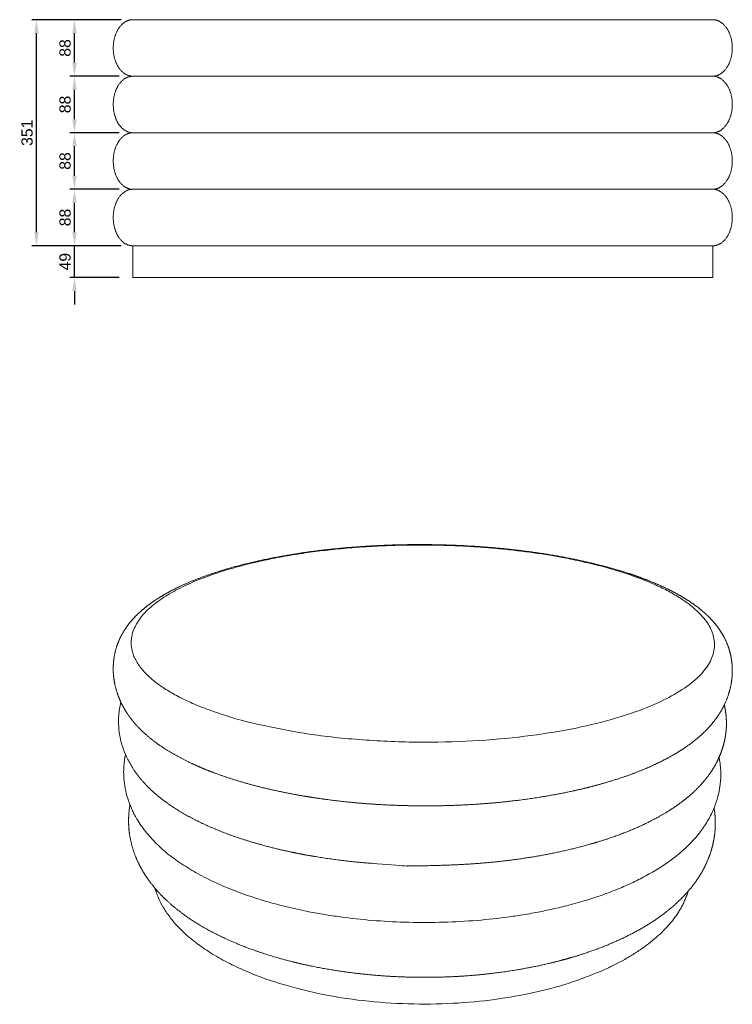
# Model space of a CAD drawing. Header units: millimetres. Extents: x -7394 to -4888, y -8099 to -6345.
# Tile 1 of 2: x -7394 to -6288, y -8009 to -6481. Entities that reach past the tile are written whole.
import ezdxf

# ---------------------------------------------------------------- set-up
doc = ezdxf.new("R2010")
doc.units = ezdxf.units.MM
doc.header["$MEASUREMENT"] = 0
doc.layers.add('Layer 01', color=252, linetype='Continuous', lineweight=0, true_color=0x696969)
doc.layers.add('Make2D$visible$lines', color=7, linetype='Continuous', lineweight=18, true_color=0x000000)
doc.styles.add('Arial', font='txt')
doc.dimstyles.new('Millimeter Small', dxfattribs={"dimscale": 7, "dimtxt": 2.5, "dimasz": 3, "dimexe": 1, "dimexo": 3, "dimgap": 0.8, "dimtad": 1, "dimtoh": 1, "dimdec": 0, "dimzin": 1, "dimdsep": 46, "dimtxsty": 'Arial', "dimcen": 2.5, "dimadec": 1, "dimazin": 0, "dimtfac": 1, "dimtdec": 4, "dimtix": 1, "dimtmove": 1, "dimatfit": 3, "dimfxl": 0, "dimtolj": 1, "dimtzin": 1, "dimarcsym": 0})

# ---------------------------------------------------------------- blocks, each defined once
blk = doc.blocks.new('*D8')
at = {"layer": 'Defpoints', "color": 0}
for p in [(-7368.2, -6481), (-7215.7, -6481), (-7215.7, -6831.9)]:
    blk.add_point(p, dxfattribs=at)
at = {"layer": 'Layer 01', "color": 0, "lineweight": -2}
for p, q in [((-7236.7, -6481), (-7375.2, -6481)), ((-7368.2, -6810.9), (-7368.2, -6502)), ((-7236.7, -6831.9), (-7375.2, -6831.9))]:
    blk.add_line(p, q, dxfattribs=at)
at = {"layer": 'Layer 01', "color": 0}
for points in [[(-7364.7, -6502), (-7371.7, -6502), (-7368.2, -6481)], [(-7371.7, -6810.9), (-7364.7, -6810.9), (-7368.2, -6831.9)]]:
    blk.add_solid(points, dxfattribs=at)
at = {"layer": 'Layer 01', "color": 0, "insert": (-7382.8, -6656.5), "char_height": 17.5, "attachment_point": 5, "rotation": 90, "style": 'Arial'}
blk.add_mtext('\\A1;351', dxfattribs=at)
blk = doc.blocks.new('*D9')
at = {"layer": 'Defpoints', "color": 0}
for p in [(-7309.2, -6481), (-7218.7, -6481), (-7218.7, -6568.7)]:
    blk.add_point(p, dxfattribs=at)
at = {"layer": 'Layer 01', "color": 0, "lineweight": -2}
for p, q in [((-7239.7, -6481), (-7316.2, -6481)), ((-7309.2, -6547.7), (-7309.2, -6502)), ((-7239.7, -6568.7), (-7316.2, -6568.7))]:
    blk.add_line(p, q, dxfattribs=at)
at = {"layer": 'Layer 01', "color": 0}
for points in [[(-7305.7, -6502), (-7312.7, -6502), (-7309.2, -6481)], [(-7312.7, -6547.7), (-7305.7, -6547.7), (-7309.2, -6568.7)]]:
    blk.add_solid(points, dxfattribs=at)
at = {"layer": 'Layer 01', "color": 0, "insert": (-7323.7, -6524.9), "char_height": 17.5, "attachment_point": 5, "rotation": 90, "style": 'Arial'}
blk.add_mtext('\\A1;88', dxfattribs=at)
blk = doc.blocks.new('*D10')
at = {"layer": 'Defpoints', "color": 0}
for p in [(-7309.2, -6568.7), (-7218.7, -6568.7), (-7218.7, -6656.5)]:
    blk.add_point(p, dxfattribs=at)
at = {"layer": 'Layer 01', "color": 0, "lineweight": -2}
for p, q in [((-7239.7, -6568.7), (-7316.2, -6568.7)), ((-7309.2, -6635.5), (-7309.2, -6589.7)), ((-7239.7, -6656.5), (-7316.2, -6656.5))]:
    blk.add_line(p, q, dxfattribs=at)
at = {"layer": 'Layer 01', "color": 0}
for points in [[(-7305.7, -6589.7), (-7312.7, -6589.7), (-7309.2, -6568.7)], [(-7312.7, -6635.5), (-7305.7, -6635.5), (-7309.2, -6656.5)]]:
    blk.add_solid(points, dxfattribs=at)
at = {"layer": 'Layer 01', "color": 0, "insert": (-7323.7, -6612.6), "char_height": 17.5, "attachment_point": 5, "rotation": 90, "style": 'Arial'}
blk.add_mtext('\\A1;88', dxfattribs=at)
blk = doc.blocks.new('*D11')
at = {"layer": 'Defpoints', "color": 0}
for p in [(-7309.2, -6656.5), (-7218.7, -6656.5), (-7218.7, -6744.2)]:
    blk.add_point(p, dxfattribs=at)
at = {"layer": 'Layer 01', "color": 0, "lineweight": -2}
for p, q in [((-7239.7, -6656.5), (-7316.2, -6656.5)), ((-7309.2, -6723.2), (-7309.2, -6677.5)), ((-7239.7, -6744.2), (-7316.2, -6744.2))]:
    blk.add_line(p, q, dxfattribs=at)
at = {"layer": 'Layer 01', "color": 0}
for points in [[(-7305.7, -6677.5), (-7312.7, -6677.5), (-7309.2, -6656.5)], [(-7312.7, -6723.2), (-7305.7, -6723.2), (-7309.2, -6744.2)]]:
    blk.add_solid(points, dxfattribs=at)
at = {"layer": 'Layer 01', "color": 0, "insert": (-7323.7, -6700.3), "char_height": 17.5, "attachment_point": 5, "rotation": 90, "style": 'Arial'}
blk.add_mtext('\\A1;88', dxfattribs=at)
blk = doc.blocks.new('*D12')
at = {"layer": 'Defpoints', "color": 0}
for p in [(-7309.2, -6744.2), (-7218.7, -6744.2), (-7218.7, -6831.9)]:
    blk.add_point(p, dxfattribs=at)
at = {"layer": 'Layer 01', "color": 0, "lineweight": -2}
for p, q in [((-7239.7, -6744.2), (-7316.2, -6744.2)), ((-7309.2, -6810.9), (-7309.2, -6765.2)), ((-7239.7, -6831.9), (-7316.2, -6831.9))]:
    blk.add_line(p, q, dxfattribs=at)
at = {"layer": 'Layer 01', "color": 0}
for points in [[(-7305.7, -6765.2), (-7312.7, -6765.2), (-7309.2, -6744.2)], [(-7312.7, -6810.9), (-7305.7, -6810.9), (-7309.2, -6831.9)]]:
    blk.add_solid(points, dxfattribs=at)
at = {"layer": 'Layer 01', "color": 0, "insert": (-7323.7, -6788), "char_height": 17.5, "attachment_point": 5, "rotation": 90, "style": 'Arial'}
blk.add_mtext('\\A1;88', dxfattribs=at)
blk = doc.blocks.new('*D13')
at = {"layer": 'Defpoints', "color": 0}
for p in [(-7309.2, -6831.9), (-7218.1, -6831.9), (-7218.7, -6881.2)]:
    blk.add_point(p, dxfattribs=at)
at = {"layer": 'Layer 01', "color": 0, "lineweight": -2}
for p, q in [((-7309.2, -6810.9), (-7309.2, -6789.9)), ((-7239.1, -6831.9), (-7316.2, -6831.9)), ((-7309.2, -6881.2), (-7309.2, -6831.9)), ((-7239.7, -6881.2), (-7316.2, -6881.2)), ((-7309.2, -6902.2), (-7309.2, -6923.2))]:
    blk.add_line(p, q, dxfattribs=at)
at = {"layer": 'Layer 01', "color": 0}
for points in [[(-7312.7, -6810.9), (-7305.7, -6810.9), (-7309.2, -6831.9)], [(-7305.7, -6902.2), (-7312.7, -6902.2), (-7309.2, -6881.2)]]:
    blk.add_solid(points, dxfattribs=at)
at = {"layer": 'Layer 01', "color": 0, "insert": (-7323.7, -6856.6), "char_height": 17.5, "attachment_point": 5, "rotation": 90, "style": 'Arial'}
blk.add_mtext('\\A1;49', dxfattribs=at)

msp = doc.modelspace()

# ---------------------------------------------------------------- linework, layer by layer
at = {"layer": 'Layer 01'}
msp.add_rational_spline([(-7205.6, -7487.6), (-7049.1, -7684.2), (-6534.6, -7581.1), (-6114.9, -7497.1), (-6400.2, -7361.4), (-6605.3, -7264), (-6933.3, -7306.2), (-7311.3, -7354.8), (-7205.6, -7487.6)], [1908.95076948, 1088.55700241, 1713.33069588, 1334.45850454, 2256.7080088, 1857.00856783, 2452.3280824, 1611.1070657, 1908.95076948], degree=2, knots=[-2828.79889, -2828.79889, -2828.79889, -2121.599167, -2121.599167, -1414.399445, -1414.399445, -707.199722, -707.199722, 0, 0, 0], dxfattribs=at)
at = {"layer": 'Make2D$visible$lines'}
for points, weights, degree, knots in [([(-7218.7, -6481), (-7231.3, -6481), (-7240.2, -6493.9), (-7249, -6506.7), (-7249, -6524.9), (-7249, -6543), (-7240.2, -6555.9), (-7231.3, -6568.7), (-7218.7, -6568.7)], [1, 0.853553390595, 0.853553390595, 0.853553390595, 1, 0.853553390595, 0.853553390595, 0.853553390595, 1], 2, [0, 0, 0, 28.202807, 28.202807, 61.996193, 61.996193, 95.789579, 95.789579, 123.992387, 123.992387, 123.992387]), ([(-6318.2, -6481), (-6305.7, -6481), (-6296.8, -6493.9), (-6287.9, -6506.7), (-6287.9, -6524.9), (-6287.9, -6543), (-6296.8, -6555.9), (-6305.7, -6568.7), (-6318.2, -6568.7)], [1, 0.853553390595, 0.853553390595, 0.853553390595, 1, 0.853553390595, 0.853553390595, 0.853553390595, 1], 2, [0, 0, 0, 28.202807, 28.202807, 61.996193, 61.996193, 95.789579, 95.789579, 123.992387, 123.992387, 123.992387]), ([(-7218.7, -6568.7), (-7231.3, -6568.7), (-7240.2, -6581.6), (-7249, -6594.4), (-7249, -6612.6), (-7249, -6630.8), (-7240.2, -6643.6), (-7231.3, -6656.5), (-7218.7, -6656.5)], [1, 0.853553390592, 0.853553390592, 0.853553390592, 1, 0.853553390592, 0.853553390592, 0.853553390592, 1], 2, [0, 0, 0, 28.202807, 28.202807, 61.996193, 61.996193, 95.789579, 95.789579, 123.992387, 123.992387, 123.992387]), ([(-6318.2, -6568.7), (-6305.7, -6568.7), (-6296.8, -6581.6), (-6287.9, -6594.4), (-6287.9, -6612.6), (-6287.9, -6630.8), (-6296.8, -6643.6), (-6305.7, -6656.5), (-6318.2, -6656.5)], [1, 0.853553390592, 0.853553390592, 0.853553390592, 1, 0.853553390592, 0.853553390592, 0.853553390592, 1], 2, [0, 0, 0, 28.202807, 28.202807, 61.996193, 61.996193, 95.789579, 95.789579, 123.992387, 123.992387, 123.992387]), ([(-7218.7, -6656.5), (-7231.3, -6656.5), (-7240.2, -6669.3), (-7249, -6682.2), (-7249, -6700.3), (-7249, -6718.5), (-7240.2, -6731.3), (-7231.3, -6744.2), (-7218.7, -6744.2)], [1, 0.853553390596, 0.853553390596, 0.853553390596, 1, 0.853553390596, 0.853553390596, 0.853553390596, 1], 2, [0, 0, 0, 28.202807, 28.202807, 61.996193, 61.996193, 95.789579, 95.789579, 123.992387, 123.992387, 123.992387]), ([(-6318.2, -6656.5), (-6305.7, -6656.5), (-6296.8, -6669.3), (-6287.9, -6682.2), (-6287.9, -6700.3), (-6287.9, -6718.5), (-6296.8, -6731.3), (-6305.7, -6744.2), (-6318.2, -6744.2)], [1, 0.853553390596, 0.853553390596, 0.853553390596, 1, 0.853553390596, 0.853553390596, 0.853553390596, 1], 2, [0, 0, 0, 28.202807, 28.202807, 61.996193, 61.996193, 95.789579, 95.789579, 123.992387, 123.992387, 123.992387]), ([(-7218.7, -6744.2), (-7231.3, -6744.2), (-7240.2, -6757), (-7249, -6769.9), (-7249, -6788), (-7249, -6806.2), (-7240.2, -6819.1), (-7231.3, -6831.9), (-7218.7, -6831.9)], [1, 0.853553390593, 0.853553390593, 0.853553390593, 1, 0.853553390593, 0.853553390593, 0.853553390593, 1], 2, [0, 0, 0, 28.202807, 28.202807, 61.996193, 61.996193, 95.789579, 95.789579, 123.992387, 123.992387, 123.992387]), ([(-6318.2, -6744.2), (-6305.7, -6744.2), (-6296.8, -6757), (-6287.9, -6769.9), (-6287.9, -6788), (-6287.9, -6806.2), (-6296.8, -6819.1), (-6305.7, -6831.9), (-6318.2, -6831.9)], [1, 0.853553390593, 0.853553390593, 0.853553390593, 1, 0.853553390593, 0.853553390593, 0.853553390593, 1], 2, [0, 0, 0, 28.202807, 28.202807, 61.996193, 61.996193, 95.789579, 95.789579, 123.992387, 123.992387, 123.992387]), ([(-6935.2, -7305.6), (-6890.7, -7299.9), (-6843.9, -7296.6), (-6745.5, -7294.9), (-6694, -7296.9), (-6644.4, -7301.8), (-6632, -7303), (-6607.3, -7305.8), (-6571.1, -7311.1), (-6536.2, -7317.5), (-6503.1, -7324.8), (-6472, -7333), (-6443.5, -7341.9), (-6421, -7350.2), (-6404.4, -7357.1), (-6396.3, -7360.7), (-6392.6, -7362.5), (-6387.6, -7364.9), (-6377.9, -7369.7), (-6363.9, -7377.6), (-6351, -7385.9), (-6339.4, -7394.4), (-6329, -7403.2), (-6319.7, -7412.4), (-6311.7, -7421.9), (-6307.1, -7428.5), (-6305, -7431.9), (-6303.3, -7434.6), (-6300.1, -7440.1), (-6296.1, -7448.7), (-6292.9, -7457.5), (-6290.5, -7466.6), (-6288.8, -7475.9), (-6287.6, -7488.4), (-6287.9, -7497.9), (-6288.6, -7504), (-6288.7, -7505.3), (-6289.1, -7507.8), (-6289.8, -7512.7), (-6291.6, -7521.1), (-6293.7, -7528.1), (-6295.4, -7532.8), (-6296.3, -7535.1), (-6298.1, -7539.7), (-6302.3, -7548.6), (-6308.6, -7559.5), (-6317.9, -7572.2), (-6325, -7580.1), (-6328.9, -7584), (-6331.4, -7586.6), (-6336.7, -7591.5), (-6345, -7598.6), (-6353.9, -7605.6), (-6363.7, -7612.4), (-6374.3, -7619.1), (-6385.3, -7625.4), (-6397.3, -7631.7), (-6409.8, -7637.7), (-6423.1, -7643.6), (-6437, -7649.2), (-6451.8, -7654.7), (-6467.4, -7659.9), (-6483.4, -7664.8), (-6505.2, -7671), (-6521.6, -7674.9), (-6532.7, -7677.4), (-6541.5, -7679.4), (-6557.8, -7682.7), (-6583.5, -7687.2), (-6608.7, -7691), (-6643.6, -7695.3), (-6687.1, -7699.1), (-6741.3, -7701.3), (-6795.4, -7701.1), (-6848.8, -7698.6), (-6891.8, -7694.6), (-6925.7, -7690.2), (-6942.4, -7687.7), (-6950.6, -7686.3), (-6958.1, -7685.1), (-6972.8, -7682.4), (-6994.5, -7678), (-7015.5, -7673.2), (-7035.2, -7668.2), (-7054.5, -7662.6), (-7073.4, -7656.7), (-7092.3, -7650), (-7104.4, -7645.2), (-7110.4, -7642.7)], [2457.95613924, 2479.87908368, 2492.82077714, 2499.5590903, 2491.59463923, 2472.66295463, 2472.66295463, 2472.66295463, 2472.66295463, 2472.66295463, 2472.66295463, 2472.66295463, 2472.66295463, 2472.66295463, 2472.66295463, 2472.66295463, 2472.66295463, 2472.66295463, 2472.66295463, 2472.66295463, 2472.66295463, 2472.66295463, 2472.66295463, 2472.66295463, 2472.66295463, 2472.66295463, 2472.66295463, 2472.66295463, 2472.66295463, 2472.66295463, 2472.66295463, 2472.66295463, 2472.66295463, 2472.66295463, 2472.66295463, 2472.66295463, 2472.66295463, 2472.66295463, 2472.66295463, 2472.66295463, 2472.66295463, 2472.66295463, 2472.66295463, 2472.66295463, 2472.66295463, 2472.66295463, 2472.66295463, 2472.66295463, 2472.66295463, 2472.66295463, 2472.66295463, 2472.66295463, 2472.66295463, 2472.66295463, 2472.66295463, 2472.66295463, 2472.66295463, 2472.66295463, 2472.66295463, 2472.66295463, 2472.66295463, 2472.66295463, 2472.66295463, 2472.66295463, 2472.66295463, 2472.66295463, 2472.66295463, 2472.66295463, 2472.66295463, 2472.66295463, 2472.66295463, 2472.66295463, 2472.66295463, 2472.66295463, 2472.66295463, 2472.66295463, 2472.66295463, 2472.66295463, 2472.66295463, 2472.66295463, 2472.66295463, 2472.66295463, 2472.66295463, 2472.66295463, 2472.66295463, 2472.66295463, 2472.66295463, 2472.66295463, 2472.66295463], 3, [0, 0, 0, 0, 173.073454, 173.073454, 360.573601, 360.573601, 360.573601, 398.160111, 435.054491, 470.319315, 504.569979, 536.608655, 566.893273, 594.209527, 608.376971, 620.803271, 620.803271, 620.803271, 637.263323, 653.547691, 668.848206, 683.207718, 696.704776, 709.868411, 722.258986, 734.046145, 734.046145, 734.046145, 743.565908, 753.116777, 762.488972, 771.649532, 781.238639, 790.847132, 809.473609, 809.473609, 809.473609, 813.397836, 817.040526, 824.198351, 839.090362, 839.090362, 839.090362, 846.562476, 853.792254, 868.764623, 884.304938, 900.731337, 900.731337, 900.731337, 911.605879, 922.380254, 933.429721, 945.646296, 958.078619, 970.900618, 983.966907, 998.651663, 1012.427096, 1027.804704, 1043.585991, 1059.579542, 1077.252733, 1093.658415, 1127.778712, 1127.778712, 1127.778712, 1154.703079, 1177.768457, 1206.141687, 1230.894971, 1283.312257, 1337.280374, 1393.416546, 1445.584802, 1497.603039, 1523.071748, 1548.105388, 1548.105388, 1548.105388, 1570.846864, 1593.018174, 1614.575891, 1635.426014, 1654.020661, 1674.83908, 1694.848424, 1714.08283, 1714.08283, 1714.08283, 1714.08283]), ([(-7225.1, -7560.9), (-7226.8, -7558.5), (-7229.9, -7553.8), (-7234, -7546.6), (-7237.8, -7539.2), (-7242, -7529.1), (-7246.1, -7516.1), (-7247.9, -7505.4), (-7248.5, -7500), (-7248.7, -7497.7), (-7249, -7493.2), (-7249.1, -7484.2), (-7248.3, -7473.2), (-7245.7, -7460.1), (-7243, -7451.7), (-7241.4, -7447.5), (-7240.2, -7444.7), (-7239, -7441.9), (-7235.8, -7435.4), (-7233.8, -7431.8), (-7231.5, -7428.3), (-7230, -7425.8), (-7226.4, -7420.7), (-7220.5, -7413.4), (-7214, -7406.3), (-7207, -7399.6), (-7199.4, -7393.2), (-7191, -7386.8), (-7181.9, -7380.5), (-7175.4, -7376.5), (-7172.1, -7374.6), (-7168.6, -7372.5), (-7161.7, -7368.6), (-7150.6, -7362.9), (-7138.7, -7357.4), (-7121.8, -7350.1), (-7104.1, -7343.5), (-7085.3, -7337.3), (-7065.3, -7331.2), (-7038.9, -7324.2), (-7005.7, -7316.9), (-6970.9, -7310.6), (-6947, -7307.1), (-6935.2, -7305.6)], [1, 1, 1, 1, 1, 1, 1, 1, 1, 1, 1, 1, 1, 1, 1, 1, 1.00208461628, 1.00419402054, 1.00942567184, 1.01257496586, 1.01575013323, 1.01575013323, 1.01575013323, 1.01575013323, 1.01575013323, 1.01575013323, 1.01575013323, 1.01575013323, 1.01575013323, 1.01575013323, 1.01575013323, 1.01575013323, 1.01575013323, 1.01575013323, 1.01575013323, 1.01575013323, 1.01575013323, 1.01575013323, 1.01575013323, 1.01575013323, 1.01575013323, 1.01575013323, 1.01575013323, 1.01575013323], 3, [0, 0, 0, 0, 8.658151, 16.820986, 24.951183, 33.490762, 49.62337, 65.945153, 65.945153, 65.945153, 72.788313, 79.57418, 92.74316, 106.03523, 119.362901, 119.362901, 119.362901, 135.504391, 135.504391, 158.97444, 158.97444, 158.97444, 167.831916, 177.548534, 187.165374, 196.522941, 206.745606, 216.973855, 228.285831, 239.875355, 239.875355, 239.875355, 251.737658, 263.876018, 277.24889, 290.996456, 319.296565, 333.697982, 350.543703, 381.896111, 415.737678, 452.304618, 488.087555, 488.087555, 488.087555, 488.087555]), ([(-6300.4, -7544.4), (-6299.9, -7546.4), (-6299.5, -7548.3), (-6298.3, -7554.4), (-6297.8, -7558.6), (-6296.8, -7570.8), (-6296.9, -7578.8), (-6297.8, -7586.8), (-6297.9, -7588.1), (-6298.2, -7590.5), (-6299, -7595.3), (-6300.6, -7603.6), (-6302.6, -7610.5), (-6304.2, -7615.1), (-6305.1, -7617.9), (-6307.3, -7623.4), (-6311, -7631.5), (-6315.2, -7639.4), (-6320, -7647.1), (-6325.3, -7654.7), (-6333.1, -7664.6), (-6339.7, -7671.7), (-6344.3, -7676.2), (-6349.5, -7681.3), (-6357.8, -7688.5), (-6369.6, -7697.5), (-6379.1, -7704.1), (-6389.4, -7710.7), (-6400, -7717), (-6411.5, -7723.1), (-6427.6, -7731.2), (-6449.3, -7740.7), (-6477, -7751), (-6506.5, -7760.2), (-6527, -7765.6), (-6537.4, -7768.1), (-6565.8, -7775), (-6595.9, -7780.5), (-6649.4, -7787.6), (-6672, -7789.8), (-6695, -7791.3), (-6746.3, -7794.6), (-6798.5, -7794.2), (-6847.1, -7790.4)], [2077.51626242, 2074.95610276, 2072.41708959, 2064.60448027, 2059.41759007, 2045.05318078, 2036.18164888, 2027.34455981, 2027.34455981, 2027.34455981, 2027.34455981, 2027.34455981, 2027.34455981, 2027.34455981, 2027.34455981, 2027.34455981, 2027.34455981, 2027.34455981, 2027.34455981, 2027.34455981, 2027.34455981, 2027.34455981, 2027.34455981, 2027.34455981, 2027.34455981, 2027.34455981, 2027.34455981, 2027.34455981, 2027.34455981, 2027.34455981, 2027.34455981, 2027.34455981, 2027.34455981, 2027.34455981, 2027.34455981, 2027.34455981, 2015.41226171, 2005.80525242, 1993.67076062, 1989.89631191, 1987.37316159, 1981.76969527, 1982.37081103, 1], 3, [1728.09453, 1728.09453, 1728.09453, 1728.09453, 1737.900008, 1737.900008, 1758.477713, 1758.477713, 1795.549958, 1795.549958, 1795.549958, 1799.366988, 1802.951799, 1810.085113, 1824.624375, 1824.624375, 1824.624375, 1833.556801, 1842.347407, 1851.353498, 1860.454427, 1869.322455, 1879.095886, 1898.417409, 1898.417409, 1898.417409, 1920.210976, 1931.176113, 1943.096351, 1954.807328, 1967.895811, 1980.122277, 1993.751355, 2021.936158, 2051.132757, 2082.553984, 2114.651644, 2114.651644, 2114.651644, 2199.224744, 2199.224744, 2258.432824, 2258.432824, 2258.443435, 2389.958713, 2389.958713, 2389.958713, 2389.958713]), ([(-7110.6, -7642.6), (-7115.8, -7640.4), (-7126, -7635.9), (-7140.5, -7628.8), (-7154.3, -7621.4), (-7167.2, -7613.7), (-7179.2, -7605.7), (-7190.1, -7597.5), (-7200.1, -7589), (-7206.3, -7583), (-7209.3, -7579.9), (-7215, -7574), (-7220.2, -7567.8), (-7224.9, -7561.2)], [1, 1, 1, 1, 1, 1, 1, 1, 1, 1, 1, 1.00472134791, 1.00951005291, 1.01426048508], 3, [0, 0, 0, 0, 17.078706, 33.306482, 48.57287, 63.890508, 78.407616, 91.900525, 104.788326, 117.770153, 117.770153, 117.770153, 156.129046, 156.129046, 156.129046, 156.129046]), ([(-6847.1, -7790.4), (-6869.4, -7788.7), (-6891.4, -7786.3), (-6924.7, -7781.6), (-6936.3, -7779.7), (-6947.8, -7777.7), (-6961.1, -7775.3), (-6980.1, -7771.4), (-7005.8, -7765.2), (-7025, -7760), (-7044.3, -7754.2), (-7062.4, -7748.1), (-7079.1, -7741.9), (-7094.9, -7735.5), (-7109.9, -7728.8), (-7124.4, -7721.6), (-7138.6, -7713.9), (-7151.7, -7706), (-7163.8, -7697.9), (-7175, -7689.6), (-7185.3, -7681), (-7191.9, -7674.9), (-7194.9, -7671.9), (-7199.1, -7667.6), (-7203.1, -7663.3), (-7208.8, -7656.4), (-7210.7, -7653.9), (-7214.4, -7649), (-7216.2, -7646.5), (-7217.8, -7643.9)], [1741.60381907, 1744.1530872, 1747.7382797, 1754.87499363, 1757.72146967, 1760.86789824, 1760.86789824, 1760.86789824, 1760.86789824, 1760.86789824, 1760.86789824, 1760.86789824, 1760.86789824, 1760.86789824, 1760.86789824, 1760.86789824, 1760.86789824, 1760.86789824, 1760.86789824, 1760.86789824, 1760.86789824, 1760.86789824, 1760.86789824, 1766.5753518, 1772.35061854, 1781.24312715, 1784.35172999, 1790.55643757, 1793.65489033, 1796.75450137], 3, [2483.750804, 2483.750804, 2483.750804, 2483.750804, 2541.543307, 2541.543307, 2573.482939, 2573.482939, 2573.482939, 2614.104846, 2631.574438, 2652.875617, 2673.694661, 2691.934799, 2710.378366, 2727.065488, 2743.070578, 2759.730047, 2775.633309, 2791.257509, 2805.721542, 2819.150331, 2833.189097, 2846.031927, 2846.031927, 2846.031927, 2872.93989, 2872.93989, 2887.321536, 2887.321536, 2901.606218, 2901.606218, 2901.606218, 2901.606218]), ([(-7204.1, -7800.7), (-7205.6, -7798.2), (-7208.3, -7793.2), (-7213.1, -7783.1), (-7218.1, -7770.3), (-7222.3, -7754.6), (-7224, -7743.9), (-7224.5, -7738.7), (-7225.4, -7729.2), (-7225.4, -7719.8), (-7224.2, -7706.8), (-7223.7, -7703.1), (-7223, -7699.5)], [1, 1, 1, 1, 1, 1, 1, 1, 1.00526554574, 1.01055783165, 1.01822663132, 1.02044548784, 1.02268580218], 3, [0, 0, 0, 0, 8.672184, 17.026778, 33.454657, 50.03267, 65.782907, 65.782907, 65.782907, 110.072728, 110.072728, 127.936585, 127.936585, 127.936585, 127.936585]), ([(-6316.2, -7704.3), (-6316, -7705.9), (-6315.5, -7709.1), (-6314.7, -7715.6), (-6314, -7727.1), (-6314.4, -7737), (-6315.1, -7743.6), (-6315.4, -7745.9), (-6315.7, -7748.3), (-6316.4, -7752.9), (-6316.9, -7755.3), (-6318.4, -7762.4), (-6319.6, -7767), (-6321, -7771.6), (-6322.2, -7775.4), (-6324.8, -7782.8), (-6329.7, -7793.7), (-6335.3, -7804.4), (-6342, -7815), (-6349.4, -7825.2), (-6357.3, -7834.7), (-6366.2, -7844.3), (-6372.8, -7850.6), (-6376.5, -7853.9), (-6381.7, -7858.6), (-6392.3, -7867.3), (-6409.5, -7879.6), (-6428.4, -7891.3), (-6449.5, -7902.6), (-6471.8, -7913), (-6495.4, -7922.5), (-6520.1, -7931.2), (-6537.4, -7936.4), (-6546.3, -7938.9), (-6554.6, -7941.2), (-6570.1, -7945.2), (-6594.6, -7950.6), (-6618.5, -7955.1), (-6651.6, -7960.2), (-6692.4, -7964.7), (-6743.3, -7967.4), (-6794.6, -7967.2), (-6845.6, -7964.1), (-6894.7, -7958.4), (-6926.7, -7952.8), (-6942.4, -7949.5), (-6954.4, -7947), (-6977.7, -7941.6), (-7011.4, -7931.8), (-7042.5, -7921), (-7071.3, -7909), (-7098.1, -7895.9), (-7119.3, -7883.6), (-7134.8, -7873.2), (-7148.8, -7862.9), (-7158.5, -7854.9), (-7164.7, -7849.2), (-7173.1, -7841.5), (-7180.7, -7833.3), (-7193.7, -7817.3), (-7199.2, -7809.3), (-7204, -7801)], [1, 1, 1, 1, 1, 1, 1, 0.998731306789, 0.997468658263, 0.994902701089, 0.993601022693, 0.989747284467, 0.987213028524, 0.984685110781, 0.984685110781, 0.984685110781, 0.984685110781, 0.984685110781, 0.984685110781, 0.984685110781, 0.984685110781, 0.984685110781, 0.984685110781, 0.984685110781, 0.984685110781, 0.984685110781, 0.984685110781, 0.984685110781, 0.984685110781, 0.984685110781, 0.984685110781, 0.984685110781, 0.984685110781, 0.984685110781, 0.984685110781, 0.984685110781, 0.984685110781, 0.984685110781, 0.984685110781, 0.984685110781, 0.984685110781, 0.984685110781, 0.984685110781, 0.984685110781, 0.984685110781, 0.984685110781, 0.984685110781, 0.984685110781, 0.984685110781, 0.984685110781, 0.984685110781, 0.984685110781, 0.984685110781, 0.984685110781, 0.984685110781, 0.984685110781, 0.984685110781, 0.990044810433, 0.995575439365, 1.00625134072, 1.01140345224, 1.01659307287], 3, [0, 0, 0, 0, 4.941401, 9.811623, 19.439372, 39.500873, 39.500873, 39.500873, 50.200348, 50.200348, 61.311757, 61.311757, 83.179022, 83.179022, 83.179022, 95.222771, 106.705599, 118.853566, 131.453174, 144.399968, 156.432111, 168.676675, 183.678495, 183.678495, 183.678495, 204.529726, 224.919618, 247.045552, 271.029187, 296.741852, 320.883383, 347.52524, 375.163375, 375.163375, 375.163375, 401.075888, 423.187707, 450.297773, 473.880049, 523.663173, 573.543758, 626.788048, 677.348406, 726.756257, 774.934523, 774.934523, 774.934523, 811.523516, 846.689827, 880.133194, 910.458916, 940.073003, 969.648947, 983.923292, 996.272935, 1021.589224, 1021.589224, 1021.589224, 1069.593845, 1069.593845, 1112.862592, 1112.862592, 1112.862592, 1112.862592]), ([(-6356.7, -7833.9), (-6385, -7931.5), (-6557.6, -7981), (-7023.8, -8114.7), (-7172, -7857.5)], [1809.27250518, 1663.31981909, 1881.82105751, 1207.69767968, 2077.44113111], 2, [1760.748814, 1760.748814, 1760.748814, 2121.599167, 2121.599167, 2828.79889, 2828.79889, 2828.79889])]:
    msp.add_rational_spline(points, weights, degree=degree, knots=knots, dxfattribs=at)
for points in [[(-7218.7, -6481), (-6993.6, -6481), (-6768.5, -6481)], [(-6768.5, -6481), (-6741.4, -6481), (-6714.3, -6481)], [(-6714.3, -6481), (-6516.3, -6481), (-6318.2, -6481)], [(-6318.2, -6568.7), (-6768.5, -6568.7), (-7218.7, -6568.7)], [(-6318.2, -6656.5), (-6768.5, -6656.5), (-7218.7, -6656.5)], [(-6318.2, -6744.2), (-6768.5, -6744.2), (-7218.7, -6744.2)], [(-7218.7, -6881.2), (-7218.7, -6856.6), (-7218.7, -6831.9)], [(-7214.6, -6831.9), (-7216.6, -6831.9), (-7218.7, -6831.9)], [(-7214.6, -6831.9), (-7214.5, -6831.9), (-7214.4, -6831.9)], [(-7214.2, -6831.9), (-7214.3, -6831.9), (-7214.4, -6831.9)], [(-7214.2, -6831.9), (-7214.2, -6831.9), (-7214.1, -6831.9)], [(-7213.9, -6831.9), (-7214, -6831.9), (-7214.1, -6831.9)], [(-7213.9, -6831.9), (-7213.8, -6831.9), (-7213.7, -6831.9)], [(-7213.1, -6831.9), (-7213.4, -6831.9), (-7213.7, -6831.9)], [(-7213.1, -6831.9), (-7213, -6831.9), (-7212.9, -6831.9)], [(-7212.7, -6831.9), (-7212.8, -6831.9), (-7212.9, -6831.9)], [(-7212.7, -6831.9), (-7212.5, -6831.9), (-7212.4, -6831.9)], [(-7212.2, -6831.9), (-7212.3, -6831.9), (-7212.4, -6831.9)], [(-7212.2, -6831.9), (-7212.1, -6831.9), (-7212, -6831.9)], [(-7211.8, -6831.9), (-7211.9, -6831.9), (-7212, -6831.9)], [(-7211.8, -6831.9), (-7211.6, -6831.9), (-7211.5, -6831.9)], [(-7211.3, -6831.9), (-7211.4, -6831.9), (-7211.5, -6831.9)], [(-7211.3, -6831.9), (-7211.2, -6831.9), (-7211, -6831.9)], [(-7210.8, -6831.9), (-7210.9, -6831.9), (-7211, -6831.9)], [(-7210.8, -6831.9), (-7210.7, -6831.9), (-7210.5, -6831.9)], [(-7205, -6831.9), (-7207.8, -6831.9), (-7210.5, -6831.9)], [(-7205, -6831.9), (-7204.8, -6831.9), (-7204.7, -6831.9)], [(-7204.3, -6831.9), (-7204.5, -6831.9), (-7204.7, -6831.9)], [(-7204.3, -6831.9), (-7204.2, -6831.9), (-7204, -6831.9)], [(-7203.7, -6831.9), (-7203.8, -6831.9), (-7204, -6831.9)], [(-7203.7, -6831.9), (-7203.5, -6831.9), (-7203.3, -6831.9)], [(-7202.9, -6831.9), (-7203.1, -6831.9), (-7203.3, -6831.9)], [(-7202.9, -6831.9), (-7202.8, -6831.9), (-7202.6, -6831.9)], [(-7202.2, -6831.9), (-7202.4, -6831.9), (-7202.6, -6831.9)], [(-7202.2, -6831.9), (-7202, -6831.9), (-7201.9, -6831.9)], [(-7201.5, -6831.9), (-7201.7, -6831.9), (-7201.9, -6831.9)], [(-7201.5, -6831.9), (-7201.3, -6831.9), (-7201.1, -6831.9)], [(-7199.2, -6831.9), (-7200.1, -6831.9), (-7201.1, -6831.9)], [(-7199.2, -6831.9), (-7199, -6831.9), (-7198.8, -6831.9)], [(-7198.4, -6831.9), (-7198.6, -6831.9), (-7198.8, -6831.9)], [(-7198.4, -6831.9), (-7198.2, -6831.9), (-7198, -6831.9)], [(-7197.5, -6831.9), (-7197.7, -6831.9), (-7198, -6831.9)], [(-7197.5, -6831.9), (-7197.3, -6831.9), (-7197.1, -6831.9)], [(-7196.7, -6831.9), (-7196.9, -6831.9), (-7197.1, -6831.9)], [(-7196.7, -6831.9), (-7196.5, -6831.9), (-7196.3, -6831.9)], [(-7195.8, -6831.9), (-7196.1, -6831.9), (-7196.3, -6831.9)], [(-7195.8, -6831.9), (-7195.6, -6831.9), (-7195.4, -6831.9)], [(-7195, -6831.9), (-7195.2, -6831.9), (-7195.4, -6831.9)], [(-7195, -6831.9), (-7194.7, -6831.9), (-7194.5, -6831.9)], [(-7193.2, -6831.9), (-7193.8, -6831.9), (-7194.5, -6831.9)], [(-7193.2, -6831.9), (-7192.9, -6831.9), (-7192.7, -6831.9)], [(-7192.2, -6831.9), (-7192.5, -6831.9), (-7192.7, -6831.9)], [(-7192.2, -6831.9), (-7192, -6831.9), (-7191.8, -6831.9)], [(-7191.3, -6831.9), (-7191.5, -6831.9), (-7191.8, -6831.9)], [(-7191.3, -6831.9), (-7191, -6831.9), (-7190.8, -6831.9)], [(-7190.3, -6831.9), (-7190.6, -6831.9), (-7190.8, -6831.9)], [(-7190.3, -6831.9), (-7190.1, -6831.9), (-7189.8, -6831.9)], [(-7189.3, -6831.9), (-7189.6, -6831.9), (-7189.8, -6831.9)], [(-7189.3, -6831.9), (-7189.1, -6831.9), (-7188.8, -6831.9)], [(-7188.3, -6831.9), (-7188.6, -6831.9), (-7188.8, -6831.9)], [(-7188.3, -6831.9), (-7188.1, -6831.9), (-7187.8, -6831.9)], [(-7187.3, -6831.9), (-7187.6, -6831.9), (-7187.8, -6831.9)], [(-7187.3, -6831.9), (-7187.1, -6831.9), (-7186.8, -6831.9)], [(-7175, -6831.9), (-7180.9, -6831.9), (-7186.8, -6831.9)], [(-7175, -6831.9), (-7174.7, -6831.9), (-7174.4, -6831.9)], [(-7173.8, -6831.9), (-7174.1, -6831.9), (-7174.4, -6831.9)], [(-7173.8, -6831.9), (-7173.5, -6831.9), (-7173.2, -6831.9)], [(-7171.3, -6831.9), (-7172.2, -6831.9), (-7173.2, -6831.9)], [(-7171.3, -6831.9), (-7171, -6831.9), (-7170.6, -6831.9)], [(-7170, -6831.9), (-7170.3, -6831.9), (-7170.6, -6831.9)], [(-7170, -6831.9), (-7169.7, -6831.9), (-7169.4, -6831.9)], [(-7168.7, -6831.9), (-7169, -6831.9), (-7169.4, -6831.9)], [(-7168.7, -6831.9), (-7168.4, -6831.9), (-7168.1, -6831.9)], [(-7167.4, -6831.9), (-7167.7, -6831.9), (-7168.1, -6831.9)], [(-7167.4, -6831.9), (-7167.1, -6831.9), (-7166.7, -6831.9)], [(-7164.7, -6831.9), (-7165.7, -6831.9), (-7166.7, -6831.9)], [(-7164.7, -6831.9), (-7164.4, -6831.9), (-7164, -6831.9)], [(-7163.4, -6831.9), (-7163.7, -6831.9), (-7164, -6831.9)], [(-7163.4, -6831.9), (-7163, -6831.9), (-7162.7, -6831.9)], [(-7160.6, -6831.9), (-7161.6, -6831.9), (-7162.7, -6831.9)], [(-7160.6, -6831.9), (-7160.2, -6831.9), (-7159.9, -6831.9)], [(-7159.2, -6831.9), (-7159.5, -6831.9), (-7159.9, -6831.9)], [(-7159.2, -6831.9), (-7158.8, -6831.9), (-7158.5, -6831.9)], [(-7157.7, -6831.9), (-7158.1, -6831.9), (-7158.5, -6831.9)], [(-7157.7, -6831.9), (-7157.4, -6831.9), (-7157, -6831.9)], [(-7156.3, -6831.9), (-7156.7, -6831.9), (-7157, -6831.9)], [(-7156.3, -6831.9), (-7155.9, -6831.9), (-7155.6, -6831.9)], [(-7154.8, -6831.9), (-7155.2, -6831.9), (-7155.6, -6831.9)], [(-7154.8, -6831.9), (-7154.5, -6831.9), (-7154.1, -6831.9)], [(-7153.3, -6831.9), (-7153.7, -6831.9), (-7154.1, -6831.9)], [(-7153.3, -6831.9), (-7153, -6831.9), (-7152.6, -6831.9)], [(-7151.8, -6831.9), (-7152.2, -6831.9), (-7152.6, -6831.9)], [(-7151.8, -6831.9), (-7151.5, -6831.9), (-7151.1, -6831.9)], [(-7150.3, -6831.9), (-7150.7, -6831.9), (-7151.1, -6831.9)], [(-7150.3, -6831.9), (-7150, -6831.9), (-7149.6, -6831.9)], [(-7148.8, -6831.9), (-7149.2, -6831.9), (-7149.6, -6831.9)], [(-7148.8, -6831.9), (-7148.4, -6831.9), (-7148, -6831.9)], [(-7147.3, -6831.9), (-7147.6, -6831.9), (-7148, -6831.9)], [(-7147.3, -6831.9), (-7146.9, -6831.9), (-7146.5, -6831.9)], [(-7145.7, -6831.9), (-7146.1, -6831.9), (-7146.5, -6831.9)], [(-7145.7, -6831.9), (-7145.3, -6831.9), (-7144.9, -6831.9)], [(-7125.6, -6831.9), (-7135.3, -6831.9), (-7144.9, -6831.9)], [(-7125.6, -6831.9), (-7125.2, -6831.9), (-7124.8, -6831.9)], [(-7123.9, -6831.9), (-7124.3, -6831.9), (-7124.8, -6831.9)], [(-7123.9, -6831.9), (-7123.4, -6831.9), (-7123, -6831.9)], [(-7122.1, -6831.9), (-7122.5, -6831.9), (-7123, -6831.9)], [(-7122.1, -6831.9), (-7121.6, -6831.9), (-7121.2, -6831.9)], [(-6318.2, -6831.9), (-6719.7, -6831.9), (-7121.2, -6831.9)], [(-6318.2, -6881.2), (-6318.2, -6856.6), (-6318.2, -6831.9)], [(-6318.2, -6881.2), (-6768.5, -6881.2), (-7218.7, -6881.2)]]:
    msp.add_open_spline(points, degree=2, dxfattribs=at)
for points, knots in [([(-7218.1, -7643.6), (-7219.6, -7641.2), (-7222.5, -7636.4), (-7227.8, -7626.6), (-7233.3, -7614.1), (-7237.9, -7598.4), (-7239.6, -7587.8), (-7240.2, -7582.4), (-7240.4, -7580.6), (-7240.6, -7577), (-7240.9, -7569.9), (-7240.6, -7561), (-7239.4, -7550.5), (-7238, -7543.7), (-7237.2, -7540.3)], [0, 0, 0, 0, 8.407338, 16.865193, 33.366986, 49.465222, 65.671528, 65.671528, 65.671528, 71.165237, 76.358761, 87.227825, 97.611612, 108.126833, 108.126833, 108.126833, 108.126833]), ([(-7211, -7723.5), (-7212.6, -7721), (-7215.4, -7716.1), (-7220.4, -7706.2), (-7225.5, -7693.5), (-7230, -7677.9), (-7231.7, -7667.2), (-7232.2, -7661.9), (-7232.4, -7660.2), (-7232.7, -7656.7), (-7232.9, -7649.8), (-7232.8, -7641.3), (-7231.9, -7631.2), (-7230.7, -7624.6), (-7230, -7621.3)], [0, 0, 0, 0, 8.779419, 16.924067, 33.323127, 49.624168, 65.625059, 65.625059, 65.625059, 70.885874, 76.10626, 86.43912, 96.377669, 106.456789, 106.456789, 106.456789, 106.456789]), ([(-6308.4, -7625.8), (-6308.1, -7627.4), (-6307.5, -7630.8), (-6306.5, -7637.4), (-6305.8, -7645.9), (-6305.7, -7656.2), (-6306.2, -7663.1), (-6306.6, -7666.6), (-6306.7, -7667.8), (-6307, -7670.1), (-6307.7, -7674.9), (-6309.3, -7683.2), (-6311.2, -7690.2), (-6312.7, -7694.7), (-6313.8, -7697.9), (-6316.1, -7704.3), (-6320.3, -7713.7), (-6325.3, -7723.1), (-6331, -7732.2), (-6337.3, -7741.1), (-6344.3, -7749.8), (-6351.9, -7758.2), (-6357.4, -7763.5), (-6360.2, -7766.2), (-6365.4, -7771), (-6376.3, -7780.4), (-6394.4, -7793.4), (-6414.5, -7805.8), (-6436.3, -7817.3), (-6460.6, -7828.4), (-6486.1, -7838.3), (-6513.6, -7847.4), (-6532, -7852.6), (-6541.9, -7855.2), (-6550.4, -7857.4), (-6566.2, -7861.2), (-6591, -7866.4), (-6615.3, -7870.6), (-6649, -7875.5), (-6691, -7879.8), (-6743.2, -7882.3), (-6795.4, -7882.1), (-6846.9, -7879.2), (-6888.4, -7874.7), (-6921.1, -7869.8), (-6937.1, -7866.9), (-6945.1, -7865.3), (-6957.2, -7863), (-6981.6, -7857.6), (-7017.3, -7847.9), (-7051.5, -7836.6), (-7077.9, -7826), (-7097.5, -7816.9), (-7111.2, -7810), (-7124.5, -7802.7), (-7137.1, -7795), (-7148.9, -7787.2), (-7160, -7779), (-7170.3, -7770.6), (-7176.9, -7764.6), (-7180, -7761.6), (-7181.5, -7760.1), (-7184.5, -7757.2), (-7190.2, -7751.2), (-7196.9, -7743.5), (-7204.3, -7733.9), (-7208.8, -7727.2), (-7210.8, -7723.8)], [0, 0, 0, 0, 5.008873, 10.128408, 20.114684, 30.496787, 41.026674, 41.026674, 41.026674, 44.550853, 48.106042, 55.510408, 69.79358, 69.79358, 69.79358, 79.824246, 90.332979, 100.765919, 111.689979, 122.598509, 133.528426, 145.003217, 156.530051, 156.530051, 156.530051, 177.669239, 199.851914, 223.237932, 248.371154, 273.944204, 303.351318, 330.234828, 360.905111, 360.905111, 360.905111, 387.129618, 409.545847, 437.071266, 461.040047, 511.670883, 563.712098, 617.812559, 668.11861, 718.366197, 743.017919, 767.292351, 767.292351, 767.292351, 804.37968, 842.22007, 878.226949, 912.382882, 927.493012, 943.206898, 958.337681, 972.945624, 987.565466, 1000.685014, 1014.304802, 1027.40526, 1027.40526, 1027.40526, 1033.747072, 1039.918542, 1052.297479, 1064.285643, 1076.295499, 1076.295499, 1076.295499, 1076.295499])]:
    msp.add_open_spline(points, degree=3, knots=knots, dxfattribs=at)
msp.add_rational_spline([(-7172, -7857.5), (-7180.1, -7843.4), (-7184.2, -7829)], [2077.44113111, 2045.3087187, 2023.77815619], degree=2, dxfattribs=at)

# ---------------------------------------------------------------- dimensions: what is measured, and where the dimension line sits
at = {"layer": 'Layer 01'}
for base, p1, p2, picture, middle in [((-7368.2, -6481), (-7215.7, -6831.9), (-7215.7, -6481), '*D8', (-7382.8, -6656.5)), ((-7309.2, -6481), (-7218.7, -6568.7), (-7218.7, -6481), '*D9', (-7323.7, -6524.9)), ((-7309.2, -6568.7), (-7218.7, -6656.5), (-7218.7, -6568.7), '*D10', (-7323.7, -6612.6)), ((-7309.2, -6656.5), (-7218.7, -6744.2), (-7218.7, -6656.5), '*D11', (-7323.7, -6700.3)), ((-7309.2, -6744.2), (-7218.7, -6831.9), (-7218.7, -6744.2), '*D12', (-7323.7, -6788)), ((-7309.2, -6831.9), (-7218.7, -6881.2), (-7218.1, -6831.9), '*D13', (-7323.7, -6856.6))]:
    dim = msp.add_linear_dim(base=base, p1=p1, p2=p2, angle=90, dimstyle='Millimeter Small', dxfattribs=at)
    dim.commit()
    dim.dimension.update_dxf_attribs({"geometry": picture, "text_midpoint": middle})

doc.saveas('drawing.dxf')
